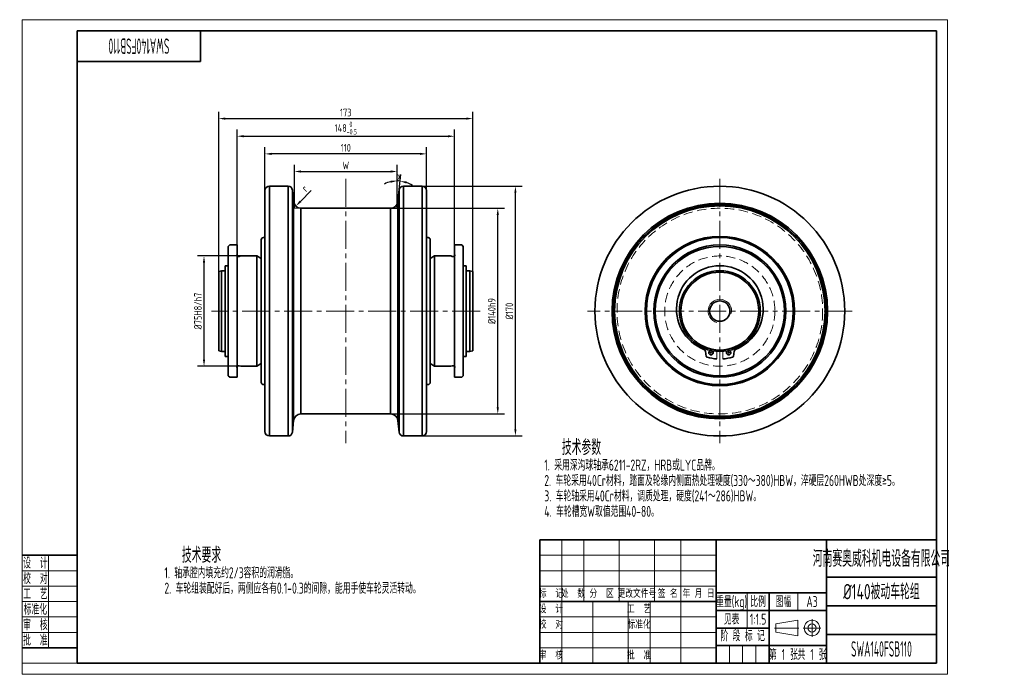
# Model space of a CAD drawing. Header units: millimetres. Extents: x -2 to 669, y 0 to 446.
import ezdxf
from ezdxf.enums import TextEntityAlignment as Align

# ---------------------------------------------------------------- set-up
doc = ezdxf.new("R2010")
doc.units = ezdxf.units.MM
doc.linetypes.add('CENTER2', pattern=[28.575, 19.05, -3.175, 3.175, -3.175])
doc.linetypes.add('DASHED2', pattern=[9.525, 6.35, -3.175])
doc.layers.get('Defpoints').update_dxf_attribs({"lineweight": 18})
for name, color, linetype, lineweight in [('01.1', 1, 'Continuous', 18), ('01.2', 7, 'Continuous', 35), ('01.T', 3, 'Continuous', 18), ('02.1', 2, 'DASHED2', 18), ('04.1', 4, 'CENTER2', 18)]:
    doc.layers.add(name, color=color, linetype=linetype, lineweight=lineweight)
doc.styles.get("Standard").update_dxf_attribs({"font": 'isocp.shx', "width": 0.707, "bigfont": 'gbcbig.shx'})
doc.dimstyles.new('Tech_1.5', dxfattribs={"dimscale": 1.5, "dimtxt": 3.5, "dimasz": 3, "dimexe": 3, "dimexo": 0, "dimgap": 1, "dimtad": 1, "dimdec": 3, "dimdsep": 46, "dimtxsty": 'Standard', "dimcen": 0, "dimclrd": 1, "dimclre": 1, "dimclrt": 3, "dimazin": 2, "dimtfac": 1, "dimtdec": 3, "dimtmove": 0, "dimatfit": 0, "dimfxl": 0, "dimarcsym": 0})
doc.dimstyles.new('Tech_1.5$2', dxfattribs={"dimscale": 1.5, "dimtxt": 3.5, "dimasz": 3, "dimexe": 3, "dimexo": 0, "dimgap": 1, "dimtad": 1, "dimtih": 1, "dimtoh": 1, "dimdec": 3, "dimdsep": 46, "dimtxsty": 'Standard', "dimcen": 0, "dimclrd": 1, "dimclre": 1, "dimclrt": 3, "dimazin": 2, "dimtfac": 1, "dimtdec": 3, "dimtmove": 0, "dimatfit": 0, "dimfxl": 0, "dimarcsym": 0})

# ---------------------------------------------------------------- blocks, each defined once
blk = doc.blocks.new('A$C378E2D00')
at = {"layer": '01.1'}
for p, q in [((0, 297), (0, 0)), ((420, 297), (0, 297)), ((420, 0), (420, 297)), ((12, 54), (12, 12)), ((25, 47), (0, 47)), ((25, 40), (0, 40)), ((25, 33), (0, 33)), ((25, 26), (0, 26)), ((25, 19), (0, 19)), ((25, 5), (0, 5)), ((0, 0), (420, 0))]:
    blk.add_line(p, q, dxfattribs=at)
at = {"layer": '01.2'}
for p, q in [((415, 292), (25, 292)), ((25, 292), (25, 5)), ((81, 292), (81, 278)), ((415, 5), (415, 292)), ((81, 278), (25, 278)), ((25, 54), (0, 54)), ((25, 12), (0, 12)), ((25, 5), (415, 5))]:
    blk.add_line(p, q, dxfattribs=at)
at = {"layer": '01.T', "width": 0.707}
for s, p in [('设  计', (6, 50.5)), ('校  对', (6, 43.5)), ('工  艺', (6, 36.5)), ('标准化', (6, 29.5)), ('审  核', (6, 22.5)), ('批  准', (6, 15.5))]:
    blk.add_text(s, height=5, dxfattribs=at).set_placement(p, align=Align.MIDDLE_CENTER)
blk = doc.blocks.new('A$C6AAB7862')
at = {"layer": '01.1'}
for p, q in [((-16.5, 1.83), (-6.5, 3.5)), ((-16.5, 1.83), (-16.5, -1.83)), ((-6.5, 3.5), (-6.5, -3.5)), ((-16.5, -1.83), (-6.5, -3.5))]:
    blk.add_line(p, q, dxfattribs=at)
for radius in [3.5, 1.83]:
    blk.add_circle((0, 0), radius, dxfattribs=at)
at = {"layer": '04.1'}
for p, q in [((-17, 0), (-6, 0)), ((-4, 0), (4, 0)), ((0, 4), (0, -4))]:
    blk.add_line(p, q, dxfattribs=at)
blk = doc.blocks.new('A$C4DBB3281')
at = {"layer": '01.1'}
for p, q in [((-255, 84), (-255, 42)), ((-240, 84), (-240, 42)), ((-216, 84), (-216, 42)), ((-192, 84), (-192, 42)), ((-174, 84), (-174, 0)), ((-270, 73.5), (-150, 73.5)), ((-270, 63), (-150, 63)), ((-270, 52.5), (-150, 52.5)), ((-129, 48), (-129, 24)), ((-94.5, 48), (-94.5, 36)), ((-255, 42), (-255, 0)), ((-234, 42), (-234, 0)), ((-210, 42), (-210, 0)), ((-195, 42), (-195, 0)), ((-270, 31.5), (-150, 31.5)), ((-270, 21), (-150, 21)), ((-270, 10.5), (-150, 10.5)), ((-141, 0), (-141, 12)), ((-132, 0), (-132, 12)), ((-123, 0), (-123, 12))]:
    blk.add_line(p, q, dxfattribs=at)
at = {"layer": '01.2'}
for p, q in [((-270, 84), (0, 84)), ((-270, 84), (-270, 0)), ((-150, 0), (-150, 84)), ((-75, 0), (-75, 84)), ((0, 84), (0, 0)), ((-75, 58.5), (0, 58.5)), ((-150, 48), (-75, 48)), ((-114, 0), (-114, 48)), ((-270, 42), (-150, 42)), ((-150, 36), (-75, 36)), ((-75, 39), (0, 39)), ((-150, 24), (-114, 24)), ((-75, 19.5), (0, 19.5)), ((-150, 12), (-75, 12)), ((-270, 0), (0, 0))]:
    blk.add_line(p, q, dxfattribs=at)
at = {"layer": '01.2', "xscale": 1.5, "yscale": 1.5, "zscale": 1.5}
blk.add_blockref('A$C6AAB7862', (-84.75, 24), dxfattribs=at)
at = {"layer": '01.T'}
for s, height, width, p in [('河南赛奥威科机电设备有限公司', 11.25, 0.625, (-37.5, 71.25)), ('重量(kg)', 7.5, 0.707, (-139.5, 42)), ('比例', 7.5, 0.707, (-121.5, 42)), ('图幅', 7.5, 0.707, (-104.25, 42)), ('A3', 7.5, 0.707, (-84.75, 42)), ('阶 段 标 记', 7.5, 0.707, (-132, 18.75)), ('第   张', 7.5, 0.707, (-104.25, 6)), ('共   张', 7.5, 0.707, (-84.75, 6))]:
    blk.add_text(s, height=height, dxfattribs=dict(at, width=width)).set_placement(p, align=Align.MIDDLE_CENTER)
for s, p in [('标  记', (-262.5, 47.25)), ('处  数', (-247.5, 47.25)), ('分  区', (-228, 47.25)), ('更改文件号', (-204, 47.25)), ('签 名', (-183, 47.25)), ('年 月 日', (-162, 47.25)), ('设  计', (-262.5, 36.75)), ('工  艺', (-202.5, 36.75)), ('校  对', (-262.5, 26.25)), ('标准化', (-202.5, 26.25)), ('审  核', (-262.5, 5.25)), ('批  准', (-202.5, 5.25))]:
    blk.add_text(s, height=5.25, dxfattribs=at).set_placement(p, align=Align.MIDDLE_CENTER)
blk = doc.blocks.new('*D4')
at = {"layer": '01.1', "color": 1, "lineweight": -2}
for p, q in [((146.31, 292.19), (146.31, 370.69)), ((294.31, 292.19), (294.31, 370.69)), ((150.81, 366.19), (289.81, 366.19))]:
    blk.add_line(p, q, dxfattribs=at)
at = {"layer": '01.1', "color": 1}
for points in [[(150.81, 366.94), (150.81, 365.44), (146.31, 366.19)], [(289.81, 366.94), (289.81, 365.44), (294.31, 366.19)]]:
    blk.add_solid(points, dxfattribs=at)
at = {"layer": 'Defpoints', "color": 0}
for p in [(294.31, 366.19), (146.31, 292.19), (294.31, 292.19)]:
    blk.add_point(p, dxfattribs=at)
at = {"layer": '01.1', "color": 3, "insert": (220.31, 371.78), "char_height": 5.25, "attachment_point": 5}
blk.add_mtext('\\A1;148{\\H0.7x;\\S 0^ -0.5;}', dxfattribs=at)
blk = doc.blocks.new('*D5')
at = {"layer": '01.1', "color": 1, "lineweight": -2}
for p, q in [((148.81, 284.69), (119.31, 284.69)), ((123.81, 214.19), (123.81, 280.19)), ((148.81, 209.69), (119.31, 209.69))]:
    blk.add_line(p, q, dxfattribs=at)
at = {"layer": '01.1', "color": 1}
for points in [[(123.06, 280.19), (124.56, 280.19), (123.81, 284.69)], [(123.06, 214.19), (124.56, 214.19), (123.81, 209.69)]]:
    blk.add_solid(points, dxfattribs=at)
at = {"layer": 'Defpoints', "color": 0}
for p in [(123.81, 284.69), (148.81, 284.69), (148.81, 209.69)]:
    blk.add_point(p, dxfattribs=at)
at = {"layer": '01.1', "color": 3, "insert": (119.69, 247.19), "char_height": 5.25, "attachment_point": 5, "rotation": 90}
blk.add_mtext('%%c75H8/h7', dxfattribs=at)
blk = doc.blocks.new('*D6')
at = {"layer": '01.1', "color": 1, "lineweight": -2}
for p, q in [((185.31, 317.19), (185.31, 346.69)), ((189.81, 342.19), (250.81, 342.19)), ((255.31, 317.19), (255.31, 346.69))]:
    blk.add_line(p, q, dxfattribs=at)
at = {"layer": '01.1', "color": 1}
for points in [[(189.81, 342.94), (189.81, 341.44), (185.31, 342.19)], [(250.81, 342.94), (250.81, 341.44), (255.31, 342.19)]]:
    blk.add_solid(points, dxfattribs=at)
at = {"layer": 'Defpoints', "color": 0}
for p in [(255.31, 342.19), (185.31, 317.19), (255.31, 317.19)]:
    blk.add_point(p, dxfattribs=at)
at = {"layer": '01.1', "color": 3, "insert": (220.31, 346.32), "char_height": 5.25, "attachment_point": 5}
blk.add_mtext('W', dxfattribs=at)
blk = doc.blocks.new('*D7')
at = {"layer": '01.1', "color": 1, "lineweight": -2}
for p, q in [((165.31, 329.19), (165.31, 358.69)), ((275.31, 329.19), (275.31, 358.69)), ((270.81, 354.19), (169.81, 354.19))]:
    blk.add_line(p, q, dxfattribs=at)
at = {"layer": '01.1', "color": 1}
for points in [[(169.81, 354.94), (169.81, 353.44), (165.31, 354.19)], [(270.81, 354.94), (270.81, 353.44), (275.31, 354.19)]]:
    blk.add_solid(points, dxfattribs=at)
at = {"layer": 'Defpoints', "color": 0}
for p in [(165.31, 354.19), (165.31, 329.19), (275.31, 329.19)]:
    blk.add_point(p, dxfattribs=at)
at = {"layer": '01.1', "color": 3, "insert": (220.31, 358.32), "char_height": 5.25, "attachment_point": 5}
blk.add_mtext('110', dxfattribs=at)
blk = doc.blocks.new('*D8')
at = {"layer": '01.1', "color": 1, "lineweight": -2}
for p, q in [((133.81, 274.16), (133.81, 382.69)), ((306.81, 274.16), (306.81, 382.69)), ((138.31, 378.19), (302.31, 378.19))]:
    blk.add_line(p, q, dxfattribs=at)
at = {"layer": '01.1', "color": 1}
for points in [[(138.31, 378.94), (138.31, 377.44), (133.81, 378.19)], [(302.31, 378.94), (302.31, 377.44), (306.81, 378.19)]]:
    blk.add_solid(points, dxfattribs=at)
at = {"layer": 'Defpoints', "color": 0}
for p in [(306.81, 378.19), (133.81, 274.16), (306.81, 274.16)]:
    blk.add_point(p, dxfattribs=at)
at = {"layer": '01.1', "color": 3, "insert": (220.31, 382.32), "char_height": 5.25, "attachment_point": 5}
blk.add_mtext('173', dxfattribs=at)
blk = doc.blocks.new('*D9')
at = {"layer": '01.1', "color": 1, "lineweight": -2}
for p, q in [((250.81, 317.19), (328.31, 317.19)), ((323.81, 181.69), (323.81, 312.69)), ((250.81, 177.19), (328.31, 177.19))]:
    blk.add_line(p, q, dxfattribs=at)
at = {"layer": '01.1', "color": 1}
for points in [[(323.06, 312.69), (324.56, 312.69), (323.81, 317.19)], [(323.06, 181.69), (324.56, 181.69), (323.81, 177.19)]]:
    blk.add_solid(points, dxfattribs=at)
at = {"layer": 'Defpoints', "color": 0}
for p in [(250.81, 317.19), (323.81, 317.19), (250.81, 177.19)]:
    blk.add_point(p, dxfattribs=at)
at = {"layer": '01.1', "color": 3, "insert": (319.69, 247.19), "char_height": 5.25, "attachment_point": 5, "rotation": 90}
blk.add_mtext('%%c140h9', dxfattribs=at)
blk = doc.blocks.new('*D10')
at = {"layer": '01.1', "color": 1, "lineweight": -2}
for p, q in [((272.31, 332.19), (340.31, 332.19)), ((335.81, 166.69), (335.81, 327.69)), ((272.31, 162.19), (340.31, 162.19))]:
    blk.add_line(p, q, dxfattribs=at)
at = {"layer": '01.1', "color": 1}
for points in [[(335.06, 327.69), (336.56, 327.69), (335.81, 332.19)], [(335.06, 166.69), (336.56, 166.69), (335.81, 162.19)]]:
    blk.add_solid(points, dxfattribs=at)
at = {"layer": 'Defpoints', "color": 0}
for p in [(272.31, 332.19), (335.81, 332.19), (272.31, 162.19)]:
    blk.add_point(p, dxfattribs=at)
at = {"layer": '01.1', "color": 3, "insert": (331.69, 247.19), "char_height": 5.25, "attachment_point": 5, "rotation": 90}
blk.add_mtext('%%c170', dxfattribs=at)
blk = doc.blocks.new('*D11')
at = {"layer": '01.1', "color": 1, "lineweight": -2}
blk.add_line((196.71, 329.24), (189.47, 321.84), dxfattribs=at)
at = {"layer": '01.1', "color": 1}
blk.add_solid([(188.93, 322.36), (190, 321.31), (186.32, 318.62)], dxfattribs=at)
at = {"layer": 'Defpoints', "color": 0}
for p in [(189.81, 322.19), (186.32, 318.62)]:
    blk.add_point(p, dxfattribs=at)
at = {"layer": '01.1', "color": 3, "insert": (192.32, 330.66), "char_height": 5.25, "attachment_point": 5, "rotation": 45.64127}
blk.add_mtext('r', dxfattribs=at)
blk = doc.blocks.new('A$C672B58AE')
at = {"layer": '01.1'}
for p, q in [((-35, 70), (-35.47, 74.48)), ((35, 70), (35.47, 74.48)), ((-35, 70), (-30.5, 70)), ((35, 70), (30.5, 70))]:
    blk.add_line(p, q, dxfattribs=at)
at = {"layer": '01.2'}
for p, q in [((-55, 82), (-55, -82)), ((-52, -85), (-52, 85)), ((-52, 85), (-39.28, 85)), ((-39.28, -85), (-39.28, 85)), ((-36.29, -82.31), (-36.29, 82.31)), ((-35.47, 74.48), (-36.29, 82.31)), ((35.47, 74.48), (36.29, 82.31)), ((36.29, -82.31), (36.29, 82.31)), ((39.28, -85), (39.28, 85)), ((52, 85), (39.28, 85)), ((52, -85), (52, 85)), ((55, 82), (55, -82)), ((-35.47, -74.48), (-35.47, 74.48)), ((35.47, -74.48), (35.47, 74.48)), ((-30.5, -70), (-30.5, 70)), ((-30.5, 70), (30.5, 70)), ((30.5, -70), (30.5, 70)), ((-57.5, 48.5), (-57.5, -48.5)), ((-56, 50), (-55, 50)), ((56, 50), (55, 50)), ((56, 50), (55, 50)), ((57.5, 48.5), (57.5, -48.5)), ((57.5, 48.5), (57.5, -48.5)), ((-80, 44), (-79, 45)), ((-80, 44), (-80, -44)), ((-79, 45), (-74, 45)), ((-74, -45), (-74, 45)), ((74, 45), (74, -45)), ((79, 45), (74, 45)), ((80, 44), (79, 45)), ((80, 44), (80, -44)), ((-74, 39.3), (-74.2, 37.88)), ((-74.2, 37.88), (-74.2, 37.8)), ((-73.6, 37.2), (-72.7, 37.2)), ((-71.5, 37.5), (-72.54, 37.22)), ((-71.5, 37.5), (-60.5, 37.5)), ((-60.5, 37.5), (-60.5, -37.5)), ((-60.5, 37.5), (-57.5, 35.77)), ((-57.5, 35.77), (-57.5, 27.5)), ((60.5, 37.5), (57.5, 35.77)), ((57.5, 35.77), (57.5, 27.5)), ((71.5, 37.5), (60.5, 37.5)), ((60.5, 37.5), (60.5, -37.5)), ((71.5, 37.5), (72.54, 37.22)), ((73.6, 37.2), (72.7, 37.2)), ((74, 39.3), (74.2, 37.88)), ((74.2, 37.88), (74.2, 37.8)), ((-84.5, 27.5), (-86.5, 26.96)), ((-86.5, -26.96), (-86.5, 26.96)), ((-84.5, -27.5), (-84.5, 27.5)), ((-82, 27.5), (-84.5, 27.5)), ((-82, 30.87), (-82, -30.87)), ((-82, 30.87), (-80, 30.87)), ((-82, -27.5), (-82, 27.5)), ((-80, 30.87), (-80, -30.87)), ((82, 30.87), (80, 30.87)), ((80, 30.87), (80, -30.87)), ((82, 30.87), (82, -30.87)), ((82, -27.5), (82, 27.5)), ((82, 27.5), (84.5, 27.5)), ((84.5, 27.5), (86.5, 26.96)), ((84.5, -27.5), (84.5, 27.5)), ((86.5, -26.96), (86.5, 26.96)), ((-84.5, -27.5), (-86.5, -26.96)), ((-82, -27.5), (-84.5, -27.5)), ((-82, -30.87), (-80, -30.87)), ((-57.5, -27.5), (-57.5, -35.77)), ((57.5, -27.5), (57.5, -35.77)), ((82, -30.87), (80, -30.87)), ((82, -27.5), (84.5, -27.5)), ((84.5, -27.5), (86.5, -26.96)), ((-74.2, -37.88), (-74.2, -37.8)), ((-74, -39.3), (-74.2, -37.88)), ((-73.6, -37.2), (-72.7, -37.2)), ((-71.5, -37.5), (-72.54, -37.22)), ((-71.5, -37.5), (-60.5, -37.5)), ((-60.5, -37.5), (-57.5, -35.77)), ((60.5, -37.5), (57.5, -35.77)), ((71.5, -37.5), (60.5, -37.5)), ((71.5, -37.5), (72.54, -37.22)), ((73.6, -37.2), (72.7, -37.2)), ((74, -39.3), (74.2, -37.88)), ((74.2, -37.88), (74.2, -37.8)), ((-80, -44), (-79, -45)), ((-79, -45), (-74, -45)), ((79, -45), (74, -45)), ((80, -44), (79, -45)), ((-56, -50), (-55, -50)), ((56, -50), (55, -50)), ((56, -50), (55, -50)), ((-30.5, -70), (30.5, -70)), ((-35.47, -74.48), (-36.29, -82.31)), ((35.47, -74.48), (36.29, -82.31)), ((-52, -85), (-39.28, -85)), ((52, -85), (39.28, -85))]:
    blk.add_line(p, q, dxfattribs=at)
for centre, radius, start, end in [((-52, 82), 3, 90, 180), ((-39.28, 82), 3, 6, 90), ((39.28, 82), 3, 90, 174), ((52, 82), 3, 0, 90), ((-30.5, 75), 5, 186, 270), ((30.5, 75), 5, 270, 354), ((-56, 48.5), 1.5, 90, 180), ((56, 48.5), 1.5, 0, 90), ((56, 48.5), 1.5, 0, 90), ((-73.6, 37.8), 0.6, 180, 270), ((-72.7, 37.8), 0.6, 270, 285), ((72.7, 37.8), 0.6, 255, 270), ((73.6, 37.8), 0.6, 270, 0), ((-73.6, -37.8), 0.6, 90, 180), ((-72.7, -37.8), 0.6, 75, 90), ((72.7, -37.8), 0.6, 90, 105), ((73.6, -37.8), 0.6, 360, 90), ((-56, -48.5), 1.5, 180, 270), ((56, -48.5), 1.5, 270, 0), ((56, -48.5), 1.5, 270, 0), ((-30.5, -75), 5, 90, 174), ((30.5, -75), 5, 6, 90), ((-52, -82), 3, 180, 270), ((-39.28, -82), 3, 270, 354), ((39.28, -82), 3, 186, 270), ((52, -82), 3, 270, 0)]:
    blk.add_arc(centre, radius, start, end, dxfattribs=at)
at = {"layer": '04.1'}
for p, q in [((0, 90), (0, -90)), ((91.5, 0), (-91.5, 0))]:
    blk.add_line(p, q, dxfattribs=at)
blk = doc.blocks.new('A$C60EC4211')
at = {"layer": '01.1'}
blk.add_arc((0, 0), 8, 348.06618, 255.9243, dxfattribs=at)
at = {"layer": '01.2'}
for p, q in [((-9.85, -27.23), (-9.21, -30.86)), ((9.85, -27.23), (9.21, -30.86))]:
    blk.add_line(p, q, dxfattribs=at)
for centre, radius in [((0, 0), 85), ((0, 0), 73.37), ((0, 0), 72.5), ((0, 0), 71.63), ((0, 0), 50.87), ((0, 0), 50), ((0, 0), 45), ((0, 0), 44), ((0, 0), 27.5), ((0, 0), 26.5), ((0, 0), 6.92), ((-6, -28.37), 1.5), ((6, -28.37), 1.5)]:
    blk.add_circle(centre, radius, dxfattribs=at)
for centre, radius, start, end in [((0, 1.37), 29.5, 291.43487, 248.56513), ((-11.33, -27.49), 1.5, 10, 68.56513), ((11.33, -27.49), 1.5, 111.43487, 170), ((-8.52, -30.74), 0.7, 190, 254.50756), ((0, 0), 32.6, 254.50756, 266.48271), ((0, 0), 32.6, 273.51729, 285.49244), ((8.52, -30.74), 0.7, 285.49244, 350)]:
    blk.add_arc(centre, radius, start, end, dxfattribs=at)
at = {"layer": '02.1'}
for radius in [70, 37.5]:
    blk.add_circle((0, 0), radius, dxfattribs=at)
at = {"layer": '04.1'}
for p, q in [((0, 90), (0, -90)), ((90, 0), (-90, 0)), ((-5.59, -26.42), (-6.41, -30.33)), ((5.59, -26.42), (6.41, -30.33)), ((-2, -27.43), (-2, -32.54)), ((2, -27.43), (2, -32.54))]:
    blk.add_line(p, q, dxfattribs=at)
for start, end in [(254.10724, 262.01167), (277.98833, 285.89276)]:
    blk.add_arc((0, 0), 29, start, end, dxfattribs=at)
blk = doc.blocks.new('*D15')
at = {"layer": '01.1', "color": 1, "lineweight": -2}
for p, q in [((255.31, 332.19), (255.31, 340.31)), ((255.78, 321.67), (257.73, 340.19))]:
    blk.add_line(p, q, dxfattribs=at)
for start, end in [(103.88166, 117.76331), (84, 90), (56.23669, 70.11834)]:
    blk.add_arc((255.31, 317.19), 18.62, start, end, dxfattribs=at)
at = {"layer": '01.1', "color": 1}
for points in [[(250.76, 336.01), (250.94, 334.52), (255.31, 335.81)], [(261.48, 333.97), (261.81, 335.43), (257.26, 335.71)]]:
    blk.add_solid(points, dxfattribs=at)
at = {"layer": 'Defpoints', "color": 0}
for p in [(256.61, 335.77), (255.31, 332.19), (255.31, 317.19), (255.31, 317.19), (255.78, 321.67)]:
    blk.add_point(p, dxfattribs=at)
at = {"layer": '01.1', "color": 3, "insert": (256.24, 339.16), "char_height": 5.25, "attachment_point": 5}
blk.add_mtext('α', dxfattribs=at)

msp = doc.modelspace()

# ---------------------------------------------------------------- linework, layer by layer
at = {"layer": '01.1'}
msp.add_line((255.3127, 317.1942), (255.3127, 332.1942), dxfattribs=at)

# ---------------------------------------------------------------- block references
at = {"layer": '01.1', "xscale": 1.5, "yscale": 1.5, "zscale": 1.5}
msp.add_blockref('A$C378E2D00', (0, 0), dxfattribs=at)
at = {"layer": '01.1'}
for name, p in [('A$C672B58AE', (220.3127, 247.1942)), ('A$C60EC4211', (474.9758, 247.1942))]:
    msp.add_blockref(name, p, dxfattribs=at)
at = {"layer": '01.2'}
msp.add_blockref('A$C4DBB3281', (622.5, 7.5), dxfattribs=at)

# ---------------------------------------------------------------- texts
at = {"layer": '01.T', "width": 0.5}
msp.add_text('SWA140FSB110', height=10.5, rotation=180, dxfattribs=at).set_placement((79.5, 427.5), align=Align.MIDDLE_CENTER)
at = {"layer": '01.T', "width": 0.707}
for s, height, p in [('技术参数', 10.5, (367.4032, 154.3994)), ('1. 采用深沟球轴承6211-2RZ，HRB或LYC品牌。', 7.5, (355.4755, 142.3994)), ('2. 车轮采用40Cr材料，踏面及轮缘内侧面热处理硬度(330～380)HBW，淬硬层260HWB处深度≥5。', 7.5, (355.4755, 131.8994)), ('3. 车轮轴采用40Cr材料，调质处理，硬度(241～286)HBW。', 7.5, (355.4755, 121.3994)), ('4. 车轮槽宽W取值范围40-80。', 7.5, (355.4755, 110.8994)), ('技术要求', 10.5, (108.7328, 81.1182)), ('1. 轴承腔内填充约2/3容积的润滑脂。', 7.5, (96.8052, 69.1182)), ('2. 车轮组装配好后，两侧应各有0.1-0.3的间隙，能用手使车轮灵活转动。', 7.5, (96.8052, 58.6182))]:
    msp.add_text(s, height=height, dxfattribs=at).set_placement(p, align=Align.MIDDLE_LEFT)
at = {"layer": '01.T'}
for s, height, width, p in [('%%c140被动车轮组', 10.5, 0.707, (585, 56.25)), ('见表', 7.5, 0.707, (483, 37.5)), ('1:1.5', 7.5, 0.707, (501, 37.5)), ('SWA140FSB110', 10.5, 0.5, (585, 17.25)), ('1', 7.5, 0.707, (518.25, 13.5)), ('1', 7.5, 0.707, (537.75, 13.5))]:
    msp.add_text(s, height=height, dxfattribs=dict(at, width=width)).set_placement(p, align=Align.MIDDLE_CENTER)

# ---------------------------------------------------------------- dimensions: what is measured, and where the dimension line sits
at = {"layer": '01.1'}
for base, p1, p2, picture, middle in [((306.8127, 378.1942), (133.8127, 274.1583), (306.8127, 274.1583), '*D8', (220.3127, 382.3192)), ((165.3127, 354.1942), (275.3127, 329.1942), (165.3127, 329.1942), '*D7', (220.3127, 358.3192))]:
    dim = msp.add_linear_dim(base=base, p1=p1, p2=p2, dimstyle='Tech_1.5', dxfattribs=at)
    dim.commit()
    dim.dimension.update_dxf_attribs({"geometry": picture, "text_midpoint": middle})
for base, p1, p2, text, picture, middle in [((294.3127, 366.1942), (146.3127, 292.1942), (294.3127, 292.1942), '\\A1;<>{\\H0.7x;\\S 0^ -0.5;}', '*D4', (220.3127, 371.7837)), ((255.3127, 342.1942), (185.3127, 317.1942), (255.3127, 317.1942), 'W', '*D6', (220.3127, 346.3192))]:
    dim = msp.add_linear_dim(base=base, p1=p1, p2=p2, text=text, dimstyle='Tech_1.5', dxfattribs=at)
    dim.commit()
    dim.dimension.update_dxf_attribs({"geometry": picture, "text_midpoint": middle})
dim = msp.add_angular_dim_2l(base=(256.6115, 335.7679), line1=((255.3127, 317.1942), (255.7833, 321.6716)), line2=((255.3127, 317.1942), (255.3127, 332.1942)), text='α', dimstyle='Tech_1.5$2', override={"dimtmove": 2}, dxfattribs=at)
dim.commit()
dim.dimension.update_dxf_attribs({"geometry": '*D15', "text_midpoint": (256.2419, 339.1584), "dimtype": 162})
dim = msp.add_radius_dim(center=(189.8147, 322.1942), mpoint=(186.319, 318.6193), text='r', dimstyle='Tech_1.5', override={"dimtmove": 1}, dxfattribs=at)
dim.commit()
dim.dimension.update_dxf_attribs({"geometry": '*D11', "text_midpoint": (195.2708, 327.7738), "dimtype": 164})
for base, p1, p2, text, picture, middle in [((335.8127, 332.1942), (272.3127, 162.1942), (272.3127, 332.1942), '%%c<>', '*D10', (331.6877, 247.1942)), ((323.8127, 317.1942), (250.8107, 177.1942), (250.8107, 317.1942), '%%c<>h9', '*D9', (319.6877, 247.1942)), ((123.8127, 284.6942), (148.8127, 209.6942), (148.8127, 284.6942), '%%c<>H8/h7', '*D5', (119.6877, 247.1942))]:
    dim = msp.add_linear_dim(base=base, p1=p1, p2=p2, angle=90, text=text, dimstyle='Tech_1.5', dxfattribs=at)
    dim.commit()
    dim.dimension.update_dxf_attribs({"geometry": picture, "text_midpoint": middle})

doc.saveas('drawing.dxf')
